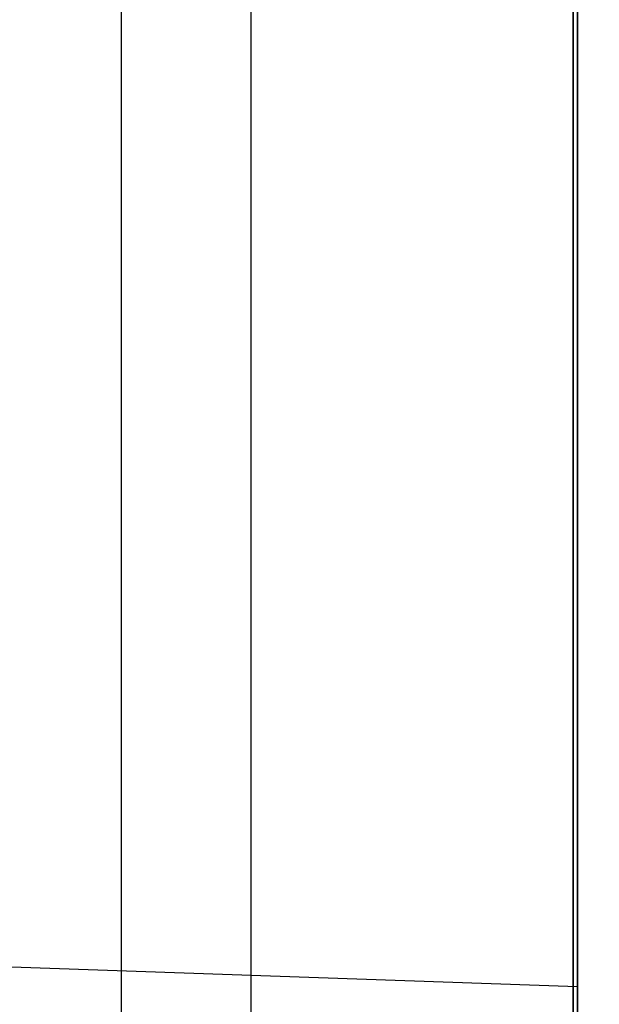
# Model space of a CAD drawing. Header units: millimetres. Extents: x -15 to 7, y 1 to 148.
# Tile 223 of 256: x -5.958 to -5.321, y 78.782 to 79.865. Entities that reach past the tile are written whole.
import ezdxf

# ---------------------------------------------------------------- set-up
doc = ezdxf.new("R2010")
doc.units = ezdxf.units.MM
doc.header["$MEASUREMENT"] = 0
doc.layers.add('Default', color=7, linetype='Continuous', true_color=0x000000)

msp = doc.modelspace()

# ---------------------------------------------------------------- linework, layer by layer
at = {"layer": 'Default', "color": 7, "true_color": 0xffffff}
for points in [[(-5.3497, 108.7321), (-5.3497, 61.9758)], [(-5.3497, 61.9758), (-5.3497, 97.6674)]]:
    msp.add_lwpolyline(points, dxfattribs=at)
at = {"layer": 'Default', "color": 254, "true_color": 0xcad1ee}
for points in [[(-5.345, 72.1604), (-5.345, 107.7942)], [(-5.345, 101.5127), (-5.345, 11.4049)], [(-5.8461, 11.3918), (-5.8461, 101.3086)], [(-5.345, 96.815), (-5.345, 17.6056)], [(-5.345, 17.6056), (-5.345, 96.815)], [(-5.7037, 17.6182), (-5.7037, 96.8024)], [(-5.7037, 17.6182), (-5.7037, 96.8024)], [(-5.345, 93.3027), (-5.345, 79.8011)], [(-5.345, 79.8011), (-5.345, 93.3027)], [(-5.345, 93.3027), (-5.345, 79.8012)], [(-5.345, 79.8012), (-5.345, 93.3027)], [(-5.7037, 79.8136), (-5.7037, 93.2902)], [(-5.7037, 79.8136), (-5.7037, 93.2902)], [(-5.7037, 79.8137), (-5.7037, 93.2902)], [(-5.7037, 79.8137), (-5.7037, 93.2902)], [(-6.0624, 78.8268), (-5.345, 78.8018)], [(-6.0624, 78.8267), (-5.345, 78.8017)], [(-5.345, 73.3075), (-5.345, 78.8017)]]:
    msp.add_lwpolyline(points, dxfattribs=at)
at = {"layer": 'Default', "color": 254, "true_color": 0xcad1ee, "extrusion": (0.034857, 0.999392, 0.001217)}
for points in [[(8.1234, -62.417), (8.8413, -62.4421)], [(8.8064, -63.4402), (8.0885, -63.4152)], [(8.8064, -37.5724), (8.0885, -37.5473)]]:
    msp.add_lwpolyline(points, dxfattribs=at)
at = {"layer": 'Default', "color": 254, "true_color": 0xcad1ee, "extrusion": (0.034857, -0.001217, 0.999392)}
for points in [[(79.566, 5.9559), (79.566, 5.2376)], [(78.5672, 5.2376), (78.5672, 5.9559)]]:
    msp.add_lwpolyline(points, dxfattribs=at)
at = {"layer": 'Default', "color": 254, "true_color": 0xcad1ee, "extrusion": (-0.034857, 0.001217, 0.999392)}
msp.add_lwpolyline([(-79.5659, -9.3932), (-79.5659, -10.1115)], dxfattribs=at)
at = {"layer": 'Default', "color": 254, "true_color": 0xcad1ee, "extrusion": (0.034857, 0.999392, -0.001217)}
for points in [[(8.8413, -56.7043), (8.1234, -56.7294)], [(8.0885, -81.5991), (8.8064, -81.574)], [(8.0885, -55.7312), (8.8064, -55.7061)]]:
    msp.add_lwpolyline(points, dxfattribs=at)
at = {"layer": 'Default', "color": 254, "true_color": 0xcad1ee, "extrusion": (0.998783, -0.034878, 0.034878)}
for points in [[(78.5672, -62.9988), (78.5675, -62.9767), (78.5682, -62.9543), (78.5695, -62.9318), (78.5713, -62.9091), (78.5736, -62.8862), (78.5765, -62.8633), (78.5799, -62.8402), (78.5839, -62.817), (78.5885, -62.7938), (78.5937, -62.7705), (78.5994, -62.7472), (78.6058, -62.7239), (78.6127, -62.7006), (78.6203, -62.6774), (78.6285, -62.6542), (78.6373, -62.6311), (78.6468, -62.6081), (78.6568, -62.5852), (78.6675, -62.5625), (78.6788, -62.5399), (78.6907, -62.5176), (78.7032, -62.4955), (78.7163, -62.4736), (78.73, -62.4521), (78.7442, -62.4308), (78.7591, -62.4099), (78.7745, -62.3893), (78.7905, -62.369), (78.807, -62.3492), (78.8241, -62.3298), (78.8416, -62.3108), (78.8596, -62.2922), (78.8781, -62.2742), (78.8971, -62.2566), (78.9165, -62.2395), (78.9363, -62.223), (78.9565, -62.207), (78.9771, -62.1915), (78.998, -62.1766), (79.0193, -62.1623), (79.0409, -62.1486), (79.0627, -62.1355), (79.0848, -62.1229), (79.1071, -62.111), (79.1296, -62.0997), (79.1523, -62.089), (79.1752, -62.0789), (79.1982, -62.0694), (79.2213, -62.0606), (79.2445, -62.0524), (79.2678, -62.0447), (79.291, -62.0377), (79.3144, -62.0313), (79.3377, -62.0255), (79.3609, -62.0204), (79.3842, -62.0157), (79.4073, -62.0117), (79.4304, -62.0082), (79.4534, -62.0053), (79.4762, -62.003), (79.4989, -62.0012), (79.5215, -61.9999), (79.5438, -61.9991), (79.566, -61.9988)], [(78.5671, -37.1467), (78.5674, -37.1245), (78.5681, -37.1021), (78.5694, -37.0796), (78.5712, -37.0569), (78.5735, -37.0341), (78.5764, -37.0111), (78.5798, -36.988), (78.5838, -36.9649), (78.5884, -36.9416), (78.5936, -36.9184), (78.5993, -36.8951), (78.6057, -36.8718), (78.6126, -36.8485), (78.6202, -36.8252), (78.6284, -36.802), (78.6372, -36.7789), (78.6467, -36.7559), (78.6567, -36.733), (78.6674, -36.7103), (78.6787, -36.6878), (78.6906, -36.6654), (78.7031, -36.6433), (78.7162, -36.6215), (78.7299, -36.5999), (78.7441, -36.5786), (78.759, -36.5577), (78.7744, -36.5371), (78.7904, -36.5169), (78.8069, -36.497), (78.824, -36.4776), (78.8415, -36.4586), (78.8595, -36.4401), (78.878, -36.422), (78.897, -36.4044), (78.9164, -36.3874), (78.9362, -36.3708), (78.9564, -36.3548), (78.977, -36.3394), (78.9979, -36.3245), (79.0192, -36.3102), (79.0408, -36.2964), (79.0626, -36.2833), (79.0847, -36.2708), (79.107, -36.2588), (79.1295, -36.2475), (79.1522, -36.2368), (79.1751, -36.2267), (79.1981, -36.2173), (79.2212, -36.2084), (79.2444, -36.2002), (79.2676, -36.1926), (79.2909, -36.1856), (79.3143, -36.1792), (79.3376, -36.1734), (79.3608, -36.1682), (79.3841, -36.1636), (79.4072, -36.1595), (79.4303, -36.1561), (79.4533, -36.1532), (79.4761, -36.1508), (79.4988, -36.149), (79.5214, -36.1477), (79.5437, -36.1469), (79.5659, -36.1467)]]:
    msp.add_lwpolyline(points, dxfattribs=at)
at = {"layer": 'Default', "color": 254, "true_color": 0xcad1ee, "extrusion": (0.998783, -0.034878, -0.034878)}
for points in [[(79.566, -82.9273), (79.5438, -82.927), (79.5215, -82.9262), (79.4989, -82.9249), (79.4762, -82.9231), (79.4534, -82.9208), (79.4304, -82.9179), (79.4073, -82.9144), (79.3842, -82.9104), (79.3609, -82.9058), (79.3377, -82.9006), (79.3144, -82.8948), (79.291, -82.8884), (79.2678, -82.8814), (79.2445, -82.8738), (79.2213, -82.8655), (79.1982, -82.8567), (79.1752, -82.8472), (79.1523, -82.8371), (79.1296, -82.8264), (79.1071, -82.8151), (79.0848, -82.8032), (79.0627, -82.7907), (79.0409, -82.7775), (79.0193, -82.7638), (78.998, -82.7495), (78.9771, -82.7346), (78.9565, -82.7191), (78.9363, -82.7031), (78.9165, -82.6866), (78.8971, -82.6695), (78.8781, -82.6519), (78.8596, -82.6339), (78.8416, -82.6153), (78.8241, -82.5964), (78.807, -82.5769), (78.7905, -82.5571), (78.7745, -82.5369), (78.7591, -82.5163), (78.7442, -82.4953), (78.73, -82.474), (78.7163, -82.4525), (78.7032, -82.4306), (78.6907, -82.4085), (78.6788, -82.3862), (78.6675, -82.3637), (78.6568, -82.3409), (78.6468, -82.3181), (78.6373, -82.2951), (78.6285, -82.2719), (78.6203, -82.2488), (78.6127, -82.2255), (78.6058, -82.2022), (78.5994, -82.1789), (78.5937, -82.1556), (78.5885, -82.1323), (78.5839, -82.1091), (78.5799, -82.0859), (78.5765, -82.0629), (78.5736, -82.0399), (78.5713, -82.0171), (78.5695, -81.9944), (78.5682, -81.9718), (78.5675, -81.9495), (78.5672, -81.9273)], [(79.5659, -57.0751), (79.5437, -57.0748), (79.5214, -57.0741), (79.4988, -57.0728), (79.4761, -57.071), (79.4533, -57.0686), (79.4303, -57.0657), (79.4072, -57.0622), (79.3841, -57.0582), (79.3608, -57.0536), (79.3376, -57.0484), (79.3143, -57.0426), (79.2909, -57.0362), (79.2676, -57.0292), (79.2444, -57.0216), (79.2212, -57.0134), (79.1981, -57.0045), (79.1751, -56.9951), (79.1522, -56.985), (79.1295, -56.9743), (79.107, -56.963), (79.0847, -56.951), (79.0626, -56.9385), (79.0408, -56.9254), (79.0192, -56.9116), (78.9979, -56.8973), (78.977, -56.8824), (78.9564, -56.867), (78.9362, -56.851), (78.9164, -56.8344), (78.897, -56.8174), (78.878, -56.7998), (78.8595, -56.7817), (78.8415, -56.7632), (78.824, -56.7442), (78.8069, -56.7248), (78.7904, -56.7049), (78.7744, -56.6847), (78.759, -56.6641), (78.7441, -56.6432), (78.7299, -56.6219), (78.7162, -56.6003), (78.7031, -56.5785), (78.6906, -56.5564), (78.6787, -56.534), (78.6674, -56.5115), (78.6567, -56.4888), (78.6467, -56.4659), (78.6372, -56.4429), (78.6284, -56.4198), (78.6202, -56.3966), (78.6126, -56.3733), (78.6057, -56.35), (78.5993, -56.3267), (78.5936, -56.3034), (78.5884, -56.2801), (78.5838, -56.2569), (78.5798, -56.2338), (78.5764, -56.2107), (78.5735, -56.1877), (78.5712, -56.1649), (78.5694, -56.1422), (78.5681, -56.1197), (78.5674, -56.0973), (78.5671, -56.0751)]]:
    msp.add_lwpolyline(points, dxfattribs=at)
at = {"layer": 'Default', "color": 254, "true_color": 0xcad1ee, "extrusion": (1, 0, 0)}
for points in [[(79.8012, -82.6941), (79.779, -82.6939), (79.7566, -82.6932), (79.734, -82.6919), (79.7113, -82.6901), (79.6885, -82.6878), (79.6655, -82.6849), (79.6424, -82.6815), (79.6192, -82.6775), (79.596, -82.6729), (79.5727, -82.6677), (79.5494, -82.6619), (79.5261, -82.6556), (79.5028, -82.6486), (79.4795, -82.641), (79.4563, -82.6328), (79.4332, -82.624), (79.4102, -82.6146), (79.3873, -82.6045), (79.3646, -82.5938), (79.3421, -82.5825), (79.3197, -82.5706), (79.2976, -82.5581), (79.2758, -82.545), (79.2542, -82.5313), (79.2329, -82.517), (79.212, -82.5021), (79.1914, -82.4867), (79.1712, -82.4707), (79.1513, -82.4542), (79.1319, -82.4371), (79.113, -82.4196), (79.0944, -82.4015), (79.0764, -82.383), (79.0588, -82.364), (79.0418, -82.3446), (79.0252, -82.3248), (79.0093, -82.3045), (78.9938, -82.2839), (78.979, -82.263), (78.9647, -82.2417), (78.9509, -82.2202), (78.9378, -82.1983), (78.9253, -82.1762), (78.9134, -82.1539), (78.9021, -82.1313), (78.8914, -82.1086), (78.8814, -82.0858), (78.8719, -82.0627), (78.8631, -82.0396), (78.8549, -82.0164), (78.8473, -81.9932), (78.8404, -81.9699), (78.834, -81.9465), (78.8282, -81.9232), (78.8231, -81.8999), (78.8185, -81.8767), (78.8145, -81.8535), (78.811, -81.8304), (78.8082, -81.8075), (78.8058, -81.7846), (78.804, -81.7619), (78.8028, -81.7393), (78.802, -81.717), (78.8018, -81.6948)], [(78.8018, -63.3196), (78.802, -63.2974), (78.8028, -63.275), (78.804, -63.2525), (78.8058, -63.2297), (78.8082, -63.2069), (78.811, -63.1839), (78.8145, -63.1608), (78.8185, -63.1377), (78.8231, -63.1144), (78.8282, -63.0911), (78.834, -63.0678), (78.8404, -63.0445), (78.8473, -63.0212), (78.8549, -62.9979), (78.8631, -62.9747), (78.8719, -62.9516), (78.8814, -62.9286), (78.8914, -62.9057), (78.9021, -62.883), (78.9134, -62.8605), (78.9253, -62.8381), (78.9378, -62.816), (78.9509, -62.7942), (78.9647, -62.7726), (78.979, -62.7513), (78.9938, -62.7304), (79.0093, -62.7098), (79.0252, -62.6896), (79.0418, -62.6698), (79.0588, -62.6503), (79.0764, -62.6314), (79.0944, -62.6128), (79.113, -62.5948), (79.1319, -62.5772), (79.1513, -62.5602), (79.1712, -62.5437), (79.1914, -62.5277), (79.212, -62.5122), (79.2329, -62.4974), (79.2542, -62.4831), (79.2758, -62.4694), (79.2976, -62.4562), (79.3197, -62.4437), (79.3421, -62.4318), (79.3646, -62.4205), (79.3873, -62.4099), (79.4102, -62.3998), (79.4332, -62.3904), (79.4563, -62.3815), (79.4795, -62.3733), (79.5028, -62.3657), (79.5261, -62.3588), (79.5494, -62.3524), (79.5727, -62.3466), (79.596, -62.3415), (79.6192, -62.3369), (79.6424, -62.3329), (79.6655, -62.3294), (79.6885, -62.3266), (79.7113, -62.3242), (79.734, -62.3225), (79.7566, -62.3212), (79.779, -62.3204), (79.8012, -62.3202)], [(78.8143, -63.3321), (78.8143, -81.6822)], [(78.8142, -37.4642), (78.8142, -55.8143)], [(78.8018, -81.6948), (78.8018, -63.3196)], [(78.8017, -55.8269), (78.8017, -37.4517)]]:
    msp.add_lwpolyline(points, dxfattribs=at)
at = {"layer": 'Default', "color": 254, "true_color": 0xcad1ee, "extrusion": (1, 2.14479e-15, 2.14479e-15)}
msp.add_lwpolyline([(79.8011, -56.8262), (79.7789, -56.826), (79.7565, -56.8253), (79.7339, -56.824), (79.7112, -56.8222), (79.6884, -56.8199), (79.6654, -56.817), (79.6423, -56.8136), (79.6191, -56.8096), (79.5959, -56.805), (79.5726, -56.7998), (79.5493, -56.794), (79.526, -56.7877), (79.5027, -56.7807), (79.4794, -56.7731), (79.4562, -56.7649), (79.4331, -56.7561), (79.4101, -56.7466), (79.3872, -56.7366), (79.3645, -56.7259), (79.3419, -56.7146), (79.3196, -56.7027), (79.2975, -56.6902), (79.2757, -56.6771), (79.2541, -56.6634), (79.2328, -56.6491), (79.2119, -56.6342), (79.1913, -56.6188), (79.1711, -56.6028), (79.1512, -56.5863), (79.1318, -56.5692), (79.1129, -56.5517), (79.0943, -56.5336), (79.0763, -56.5151), (79.0587, -56.4961), (79.0417, -56.4767), (79.0251, -56.4569), (79.0092, -56.4366), (78.9937, -56.416), (78.9788, -56.3951), (78.9646, -56.3738), (78.9508, -56.3523), (78.9377, -56.3304), (78.9252, -56.3083), (78.9133, -56.286), (78.902, -56.2634), (78.8913, -56.2407), (78.8813, -56.2178), (78.8718, -56.1948), (78.863, -56.1717), (78.8548, -56.1485), (78.8472, -56.1253), (78.8403, -56.1019), (78.8339, -56.0786), (78.8281, -56.0553), (78.823, -56.032), (78.8184, -56.0088), (78.8144, -55.9856), (78.8109, -55.9625), (78.8081, -55.9396), (78.8057, -55.9167), (78.8039, -55.894), (78.8027, -55.8714), (78.8019, -55.849), (78.8017, -55.8269)], dxfattribs=at)
at = {"layer": 'Default', "color": 254, "true_color": 0xcad1ee, "extrusion": (1, -2.14479e-15, 2.14479e-15)}
msp.add_lwpolyline([(78.8017, -37.4517), (78.8019, -37.4295), (78.8027, -37.4071), (78.8039, -37.3846), (78.8057, -37.3618), (78.8081, -37.339), (78.8109, -37.316), (78.8144, -37.2929), (78.8184, -37.2698), (78.823, -37.2465), (78.8281, -37.2232), (78.8339, -37.1999), (78.8403, -37.1766), (78.8472, -37.1533), (78.8548, -37.13), (78.863, -37.1068), (78.8718, -37.0837), (78.8813, -37.0607), (78.8913, -37.0378), (78.902, -37.0151), (78.9133, -36.9926), (78.9252, -36.9702), (78.9377, -36.9481), (78.9508, -36.9263), (78.9646, -36.9047), (78.9788, -36.8834), (78.9937, -36.8625), (79.0092, -36.8419), (79.0251, -36.8217), (79.0417, -36.8019), (79.0587, -36.7824), (79.0763, -36.7635), (79.0943, -36.7449), (79.1129, -36.7269), (79.1318, -36.7093), (79.1512, -36.6923), (79.1711, -36.6758), (79.1913, -36.6598), (79.2119, -36.6443), (79.2328, -36.6295), (79.2541, -36.6152), (79.2757, -36.6015), (79.2975, -36.5883), (79.3196, -36.5758), (79.3419, -36.5639), (79.3645, -36.5526), (79.3872, -36.542), (79.4101, -36.5319), (79.4331, -36.5225), (79.4562, -36.5136), (79.4794, -36.5054), (79.5027, -36.4978), (79.526, -36.4909), (79.5493, -36.4845), (79.5726, -36.4787), (79.5959, -36.4736), (79.6191, -36.469), (79.6423, -36.465), (79.6654, -36.4615), (79.6884, -36.4587), (79.7112, -36.4563), (79.7339, -36.4546), (79.7565, -36.4533), (79.7789, -36.4525), (79.8011, -36.4523)], dxfattribs=at)
at = {"layer": 'Default', "color": 7, "true_color": 0xffffff, "extrusion": (0, 1, 0)}
msp.add_lwpolyline([(0.2497, -100.9118), (5.3497, -100.7782)], dxfattribs=at)

doc.saveas('drawing.dxf')
